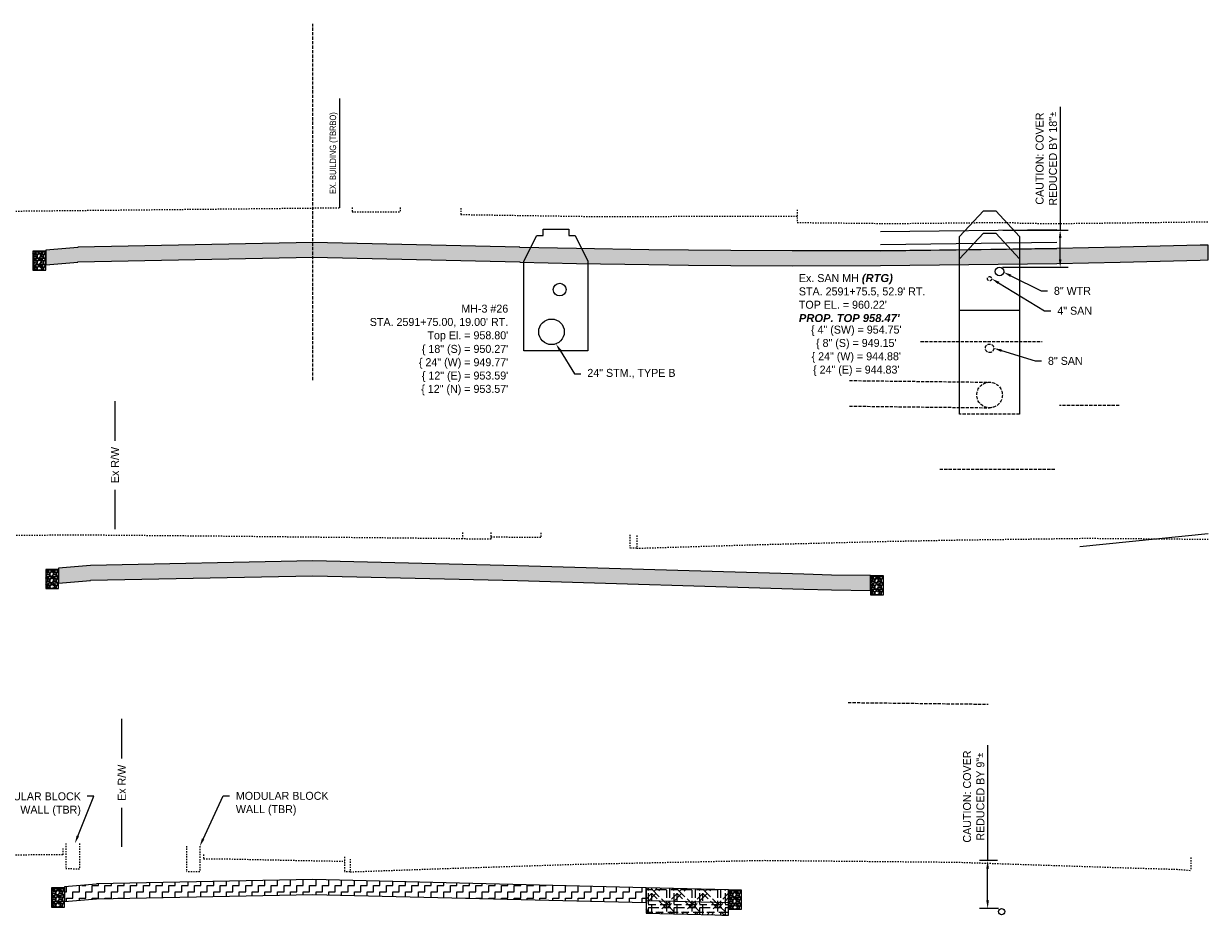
# Model space of a CAD drawing. Header units: feet. Extents: x 161250 to 169758, y 287353 to 289076.
# Tile 24 of 36: x 168115 to 168208, y 288271 to 288341. Entities that reach past the tile are written whole.
import ezdxf
from ezdxf import colors
from ezdxf.entities.mleader import LeaderData, LeaderLine
from ezdxf.math import Vec2, Vec3

# ---------------------------------------------------------------- set-up
doc = ezdxf.new("R2010")
doc.units = ezdxf.units.FT
doc.header["$MEASUREMENT"] = 0
doc.linetypes.add('B-COEC', pattern=[0.3, 0.25, -0.05])
doc.linetypes.add('OhDOT_USTN2', pattern=[0.11, 0.069, -0.041])
for name, color, linetype in [('BD_X_Building', 130, 'Continuous'), ('DR_P_Text', 1, 'Continuous'), ('PV_P_Curb', 6, 'Continuous'), ('RD_P_Text', 1, 'Continuous'), ('RW_X_Fee_RW', 50, 'rowex'), ('SC_Shading1', 247, 'Continuous'), ('UT_X_Sanitary_Line', 120, 'B-COEC'), ('UT_X_Sanitary_Text', 110, 'Continuous'), ('UT_X_Water', 140, 'waterex'), ('UT_X_Water_Text', 142, 'Continuous'), ('XS_P_Curb', 6, 'Continuous'), ('XS_X_Ground_Line', 180, 'OhDOT_USTN2')]:
    doc.layers.add(name, color=color, linetype=linetype)
doc.layers.add('DR_P_Storm_Sewer', color=1, linetype='Continuous', true_color=0xff0000)
doc.layers.add('UT_P_Sanitary', color=3, linetype='Continuous', true_color=0x00ff00)
doc.styles.add('Slanted-Normal', font='font31.shx', dxfattribs={"height": 0.1})
doc.styles.get("Standard").update_dxf_attribs({"font": 'font31.shx'})
doc.styles.add('Straight-Normal', font='font30.shx', dxfattribs={"height": 0.1})
doc.linetypes.add('rowex', pattern='A,0.75,-0.05,["Ex R/W",Straight-Normal,S=1,R=0,X=0,Y=-0.06],-0.7,0.75,-0.3,0.75,-0.3,0.75,-0.3,0.75,-0.3', length=5.7)
doc.linetypes.add('waterex', pattern='A,0.15,-0.2,0.15,-0.2,0.15,-0.1,["W",Straight-Normal,S=1,R=0,X=0,Y=-0.06],-0.25,0.15,-0.2,0.15,-0.2', length=1.9)
doc.dimstyles.new('COEC', dxfattribs={"dimscale": 13.9, "dimtxt": 0.18, "dimasz": 0.18, "dimexe": 0.18, "dimexo": 0.0625, "dimgap": 0.09, "dimtad": 1, "dimzin": 0, "dimdsep": 46, "dimtxsty": 'Standard', "dimcen": 0.09, "dimclrd": 256, "dimclre": 256, "dimclrt": 256, "dimaunit": 1, "dimadec": 4, "dimazin": 0, "dimtfac": 1, "dimtofl": 0, "dimtmove": 0, "dimatfit": 3, "dimfxl": 1, "dimtolj": 1, "dimtzin": 0, "dimlwd": -1, "dimlwe": -1, "dimarcsym": 0})
pattern_1 = [(0, (0, 0), (0.5, 0.5), [0.5, -0.5]), (90, (0.5, 0), (-0.5, 0.5), [0.5, -0.5])]

# ---------------------------------------------------------------- blocks, each defined once
blk = doc.blocks.new('*D1439')
at = {"layer": 'Defpoints', "color": 0, "transparency": 16777216}
for p in [(168191.45, 288324.725), (168196.176, 288324.725), (168191.429, 288321.826)]:
    blk.add_point(p, dxfattribs=at)
at = {"layer": 'UT_X_Water_Text', "transparency": 16777216}
for p, q in [((168196.176, 288334.359), (168196.176, 288324.725)), ((168191.7, 288324.725), (168196.801, 288324.725)), ((168196.176, 288322.451), (168196.176, 288324.1)), ((168191.679, 288321.826), (168196.801, 288321.826))]:
    blk.add_line(p, q, dxfattribs=at)
for points in [[(168196.072, 288324.1), (168196.28, 288324.1), (168196.176, 288324.725)], [(168196.072, 288322.451), (168196.28, 288322.451), (168196.176, 288321.826)]]:
    blk.add_solid(points, dxfattribs=at)
at = {"layer": 'UT_X_Water_Text', "transparency": 16777216, "insert": (168195.092, 288330.318), "char_height": 0.625, "attachment_point": 5, "rotation": 90}
blk.add_mtext('\\A1;CAUTION: COVER\\PREDUCED BY 18"{\\fISOCPEUR|b0|i0|c0|p34;%%P}', dxfattribs=at)
blk = doc.blocks.new('*U1476')
at = {"layer": 'DR_P_Text', "color": 1, "linetype": 'Continuous', "lineweight": -3, "char_height": 0.625, "style": 'Slanted-Normal'}
for s, insert, attachment_point in [("MH-3 #26\\PSTA. 2591+75.00, 19.00' {\\Ffont31.shx|c0;\\C5;RT}.\\PTop El. = 958.80'", (168151.967, 288317.184, 958.797), 9), ('{\\C256;\\{ 18" (S) = 950.27\'}\\P{\\C256;\\{ 24" (W) = 949.77\'}\\P{\\C256;\\{ 12" (E) = 953.59\'}\\P{\\C256;\\{ 12" (N) = 953.57\'}', (168151.967, 288316.934, 958.797), 3)]:
    blk.add_mtext(s, dxfattribs=dict(at, insert=insert, attachment_point=attachment_point))
blk = doc.blocks.new('*D1538')
at = {"layer": 'Defpoints', "color": 0, "transparency": 16777216}
for p in [(168190.504, 288275.438), (168191.538, 288275.438), (168191.602, 288271.693)]:
    blk.add_point(p, dxfattribs=at)
at = {"layer": 'UT_X_Water_Text', "transparency": 16777216}
for p, q in [((168190.504, 288284.459), (168190.504, 288275.438)), ((168191.288, 288275.438), (168189.879, 288275.438)), ((168190.504, 288272.318), (168190.504, 288274.813)), ((168191.352, 288271.693), (168189.879, 288271.693))]:
    blk.add_line(p, q, dxfattribs=at)
for points in [[(168190.4, 288274.813), (168190.608, 288274.813), (168190.504, 288275.438)], [(168190.4, 288272.318), (168190.608, 288272.318), (168190.504, 288271.693)]]:
    blk.add_solid(points, dxfattribs=at)
at = {"layer": 'UT_X_Water_Text', "transparency": 16777216, "insert": (168189.421, 288280.442), "char_height": 0.625, "attachment_point": 5, "rotation": 90}
blk.add_mtext('\\A1;CAUTION: COVER\\PREDUCED BY 9"{\\fISOCPEUR|b0|i0|c0|p34;%%P}', dxfattribs=at)

msp = doc.modelspace()

# ---------------------------------------------------------------- hatches: boundary and pattern name
at = {"layer": 'SC_Shading1'}
h = msp.add_hatch(dxfattribs=at)
h.set_pattern_fill('ZIGZAG', color=256, scale=4)
h.set_pattern_definition(pattern_1)
h.paths.add_polyline_path([(168207.757, 288323.562), (168207.126, 288323.544), (168200.858, 288323.382), (168195.926, 288323.278), (168189.025, 288323.196), (168182.124, 288323.113), (168175.226, 288323.105), (168170.438, 288323.126), (168167.121, 288323.155), (168164.009, 288323.191), (168158.352, 288323.276), (168153.929, 288323.369), (168153.93, 288323.395), (168145.843, 288323.579), (168137.755, 288323.762), (168128.561, 288323.578), (168119.368, 288323.394), (168119.368, 288323.374), (168116.868, 288323.166), (168116.868, 288322.006), (168119.368, 288322.214), (168119.368, 288322.234), (168128.561, 288322.418), (168137.755, 288322.602), (168145.843, 288322.419), (168153.93, 288322.235), (168153.929, 288322.209), (168158.352, 288322.116), (168164.009, 288322.031), (168167.121, 288321.995), (168170.438, 288321.966), (168175.226, 288321.945), (168182.124, 288321.953), (168189.025, 288322.036), (168195.926, 288322.118), (168200.858, 288322.222), (168207.126, 288322.384), (168207.757, 288322.402)])
h = msp.add_hatch(dxfattribs=at)
h.set_pattern_fill('GRAVEL', color=256, scale=0.5)
h.set_pattern_definition([(228.012787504, (544.550465, 102.940026), (-4, -4.5), [0.067268, -6.6595440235]), (184.969740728, (544.505465, 102.890026), (6, 0.5), [0.115434, -11.4279623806]), (132.510447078, (544.390465, 102.880026), (5, -5.5), [0.081394, -8.05801629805]), (267.273689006, (544.195465, 102.755026), (0.5, 10), [0.105119, -10.4067790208]), (292.833654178, (544.190465, 102.650026), (-2.5, 6), [0.1030775, -10.20468656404]), (357.273689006, (544.230465, 102.555026), (-10, 0.5), [0.105119, -10.4067790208]), (37.694240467, (544.335465, 102.550026), (-6.5, -5), [0.1390145, -13.76242427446]), (72.255328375, (544.445465, 102.635026), (3.5, 11), [0.131244, -12.9931607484]), (121.429565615, (544.485465, 102.760026), (-4, 6.5), [0.105475, -10.4420365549]), (175.236358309, (544.430465, 102.850026), (5.5, -0.5), [0.120416, -5.9003812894]), (222.397437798, (544.310465, 102.860026), (-6, -5.5), [0.155724, -15.4166875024]), (138.814074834, (544.690465, 102.750026), (-3.5, 3), [0.0531505, -5.2619224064]), (171.46923439, (544.650465, 102.785026), (6.5, -1), [0.1011185, -10.0107557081]), (225, (544.55046, 102.80003), (-6e-17, -0.5), [0.0707105, -0.6363962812]), (203.198590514, (544.515465, 102.860026), (2.5, 1), [0.038079, -3.7698075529]), (291.801409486, (544.480465, 102.84503), (-0.5, 1.5), [0.0538515, -2.6387309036]), (30.963756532, (544.500465, 102.795026), (1.5, 1), [0.0874645, -2.8280114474]), (161.565051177, (544.57546, 102.84003), (1, -0.5), [0.0632455, -1.5178933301]), (16.389540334, (544.190465, 102.845026), (5, 1.5), [0.0886, -8.7714225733]), (70.346175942, (544.275465, 102.870026), (-2.0000000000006, -5.5000000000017), [0.0743305, -7.35870387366]), (293.198590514, (544.575465, 102.940026), (-1, 2.5), [0.0761575, -3.7317290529]), (343.610459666, (544.605465, 102.870026), (-5, 1.5), [0.0886, -8.7714225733]), (339.44395478, (544.190465, 102.535026), (-2.5, 1), [0.08544, -4.18656187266]), (294.775140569, (544.270465, 102.505026), (-2.5, 5.5), [0.071589, -7.08732153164]), (66.801409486, (544.580465, 102.440026), (1, 2.5), [0.0761575, -3.7317290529]), (17.354024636, (544.610465, 102.510026), (-6.5, -2), [0.0838155, -8.2977118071]), (69.44395478, (544.335465, 102.440026), (-1, -2.5), [0.04272, -4.22928187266]), (101.309932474, (544.550465, 102.44003), (-0.5, 2), [0.025495, -2.5240147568]), (165.96375653, (544.54546, 102.46503), (1.5, -0.5), [0.1030775, -1.9584753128]), (186.009005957, (544.445465, 102.490026), (5, 0.5), [0.095525, -9.4569615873]), (303.690067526, (544.50046, 102.75003), (-0.5, 1), [0.072111, -1.7306646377]), (353.157226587, (544.540465, 102.690026), (8.5, -1), [0.125897, -12.463781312]), (60.945395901, (544.665465, 102.675026), (-2, -3.5), [0.051478, -5.0963370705]), (90, (544.69046, 102.72003), (-0.5, 0.5), [0.03, -0.47]), (120.256437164, (544.435465, 102.505026), (2, -3.5), [0.069462, -6.8767599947]), (48.012787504, (544.400465, 102.565026), (4, 4.5), [0.134536, -6.5922760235]), (0, (544.49046, 102.66503), (0.5, 0.5), [0.13, -0.37]), (325.304846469, (544.620465, 102.665026), (5, -3.5), [0.079057, -7.8266371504]), (254.0546041, (544.685465, 102.620026), (-0.5, -2), [0.072801, -3.56725394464]), (207.645975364, (544.665465, 102.550026), (-9.5, -5), [0.1185325, -11.7347370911]), (175.42607874, (544.560465, 102.495026), (-6.5, 0.5), [0.1253995, -12.414536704])])
edge = h.paths.add_edge_path()
edge.add_arc((168116.368, 288321.749), 0.166, 0, 360)
h.paths.add_polyline_path([(168115.868, 288321.583), (168116.368, 288321.583), (168116.868, 288321.583), (168116.868, 288323.083), (168115.868, 288323.083)])
h = msp.add_hatch(dxfattribs=at)
h.set_pattern_fill('ZIGZAG', color=256, scale=4)
h.set_pattern_definition(pattern_1)
h.paths.add_polyline_path([(168181.353, 288296.559), (168181.353, 288297.719), (168178.308, 288297.762), (168176.139, 288297.82), (168153.749, 288298.488), (168137.754, 288298.865), (168120.365, 288298.518), (168120.365, 288298.498), (168117.865, 288298.289), (168117.865, 288297.129), (168120.365, 288297.338), (168120.365, 288297.358), (168137.754, 288297.705), (168153.749, 288297.328), (168176.139, 288296.66), (168178.308, 288296.602)])
h = msp.add_hatch(dxfattribs=at)
h.set_pattern_fill('GRAVEL', color=256, scale=0.5)
h.set_pattern_definition([(228.012787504, (545.547693, 78.063224), (-4, -4.5), [0.067268, -6.6595440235]), (184.969740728, (545.502693, 78.013224), (6, 0.5), [0.115434, -11.4279623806]), (132.510447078, (545.387693, 78.003224), (5, -5.5), [0.081394, -8.05801629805]), (267.273689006, (545.192693, 77.878224), (0.5, 10), [0.105119, -10.4067790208]), (292.833654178, (545.187693, 77.773224), (-2.5, 6), [0.1030775, -10.20468656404]), (357.273689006, (545.227693, 77.678224), (-10, 0.5), [0.105119, -10.4067790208]), (37.694240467, (545.332693, 77.673224), (-6.5, -5), [0.1390145, -13.76242427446]), (72.255328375, (545.442693, 77.758224), (3.5, 11), [0.131244, -12.9931607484]), (121.429565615, (545.482693, 77.883224), (-4, 6.5), [0.105475, -10.4420365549]), (175.236358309, (545.427693, 77.973224), (5.5, -0.5), [0.120416, -5.9003812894]), (222.397437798, (545.307693, 77.983224), (-6, -5.5), [0.155724, -15.4166875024]), (138.814074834, (545.687693, 77.873224), (-3.5, 3), [0.0531505, -5.2619224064]), (171.46923439, (545.647693, 77.908224), (6.5, -1), [0.1011185, -10.0107557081]), (225, (545.5477, 77.92322), (-6e-17, -0.5), [0.0707105, -0.6363962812]), (203.198590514, (545.51269, 77.983224), (2.5, 1), [0.038079, -3.7698075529]), (291.801409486, (545.47769, 77.96822), (-0.5, 1.5), [0.0538515, -2.6387309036]), (30.963756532, (545.49769, 77.918224), (1.5, 1), [0.0874645, -2.8280114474]), (161.565051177, (545.5727, 77.96322), (1, -0.5), [0.0632455, -1.5178933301]), (16.389540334, (545.187693, 77.968224), (5, 1.5), [0.0886, -8.7714225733]), (70.346175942, (545.272693, 77.993224), (-2.0000000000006, -5.5000000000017), [0.0743305, -7.35870387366]), (293.198590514, (545.57269, 78.063224), (-1, 2.5), [0.0761575, -3.7317290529]), (343.610459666, (545.602693, 77.993224), (-5, 1.5), [0.0886, -8.7714225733]), (339.44395478, (545.18769, 77.658224), (-2.5, 1), [0.08544, -4.18656187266]), (294.775140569, (545.267693, 77.628224), (-2.5, 5.5), [0.071589, -7.08732153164]), (66.801409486, (545.57769, 77.563224), (1, 2.5), [0.0761575, -3.7317290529]), (17.354024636, (545.607693, 77.633224), (-6.5, -2), [0.0838155, -8.2977118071]), (69.44395478, (545.33269, 77.563224), (-1, -2.5), [0.04272, -4.22928187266]), (101.309932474, (545.54769, 77.56322), (-0.5, 2), [0.025495, -2.5240147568]), (165.96375653, (545.54269, 77.58822), (1.5, -0.5), [0.1030775, -1.9584753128]), (186.009005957, (545.442693, 77.613224), (5, 0.5), [0.095525, -9.4569615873]), (303.690067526, (545.49769, 77.87322), (-0.5, 1), [0.072111, -1.7306646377]), (353.157226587, (545.537693, 77.813224), (8.5, -1), [0.125897, -12.463781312]), (60.945395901, (545.662693, 77.798224), (-2, -3.5), [0.051478, -5.0963370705]), (90, (545.6877, 77.8432), (-0.5, 0.5), [0.03, -0.47]), (120.256437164, (545.432693, 77.628224), (2, -3.5), [0.069462, -6.8767599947]), (48.012787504, (545.397693, 77.688224), (4, 4.5), [0.134536, -6.5922760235]), (0, (545.4877, 77.7882), (0.5, 0.5), [0.13, -0.37]), (325.304846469, (545.617693, 77.788224), (5, -3.5), [0.079057, -7.8266371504]), (254.0546041, (545.68269, 77.743224), (-0.5, -2), [0.072801, -3.56725394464]), (207.645975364, (545.662693, 77.673224), (-9.5, -5), [0.1185325, -11.7347370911]), (175.42607874, (545.557693, 77.618224), (-6.5, 0.5), [0.1253995, -12.414536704])])
edge = h.paths.add_edge_path()
edge.add_arc((168117.365, 288296.872), 0.166, 0, 360)
h.paths.add_polyline_path([(168116.865, 288296.706), (168117.365, 288296.706), (168117.865, 288296.706), (168117.865, 288298.206), (168116.865, 288298.206)])
h = msp.add_hatch(dxfattribs=at)
h.set_pattern_fill('GRAVEL', color=256, scale=0.5)
h.set_pattern_definition([(228.012787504, (610.035907, 77.5631), (-4, -4.5), [0.067268, -6.6595440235]), (184.969740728, (609.990907, 77.5131), (6, 0.5), [0.115434, -11.4279623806]), (132.510447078, (609.875907, 77.5031), (5, -5.5), [0.081394, -8.05801629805]), (267.273689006, (609.680907, 77.3781), (0.5, 10), [0.105119, -10.4067790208]), (292.833654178, (609.675907, 77.2731), (-2.5, 6), [0.1030775, -10.20468656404]), (357.273689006, (609.715907, 77.1781), (-10, 0.5), [0.105119, -10.4067790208]), (37.694240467, (609.820907, 77.1731), (-6.5, -5), [0.1390145, -13.76242427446]), (72.255328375, (609.930907, 77.2581), (3.5, 11), [0.131244, -12.9931607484]), (121.429565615, (609.970907, 77.3831), (-4, 6.5), [0.105475, -10.4420365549]), (175.236358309, (609.915907, 77.4731), (5.5, -0.5), [0.120416, -5.9003812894]), (222.397437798, (609.795907, 77.4831), (-6, -5.5), [0.155724, -15.4166875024]), (138.814074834, (610.175907, 77.3731), (-3.5, 3), [0.0531505, -5.2619224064]), (171.46923439, (610.135907, 77.4081), (6.5, -1), [0.1011185, -10.0107557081]), (225, (610.0359, 77.4231), (-6e-17, -0.5), [0.0707105, -0.6363962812]), (203.198590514, (610.00091, 77.4831), (2.5, 1), [0.038079, -3.7698075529]), (291.801409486, (609.96591, 77.4681), (-0.5, 1.5), [0.0538515, -2.6387309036]), (30.963756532, (609.98591, 77.4181), (1.5, 1), [0.0874645, -2.8280114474]), (161.565051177, (610.0609, 77.4631), (1, -0.5), [0.0632455, -1.5178933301]), (16.389540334, (609.675907, 77.4681), (5, 1.5), [0.0886, -8.7714225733]), (70.346175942, (609.760907, 77.4931), (-2.0000000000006, -5.5000000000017), [0.0743305, -7.35870387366]), (293.198590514, (610.06091, 77.5631), (-1, 2.5), [0.0761575, -3.7317290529]), (343.610459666, (610.090907, 77.4931), (-5, 1.5), [0.0886, -8.7714225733]), (339.44395478, (609.675907, 77.1581), (-2.5, 1), [0.08544, -4.18656187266]), (294.775140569, (609.755907, 77.1281), (-2.5, 5.5), [0.071589, -7.08732153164]), (66.801409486, (610.06591, 77.0631), (1, 2.5), [0.0761575, -3.7317290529]), (17.354024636, (610.095907, 77.1331), (-6.5, -2), [0.0838155, -8.2977118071]), (69.44395478, (609.820907, 77.0631), (-1, -2.5), [0.04272, -4.22928187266]), (101.309932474, (610.03591, 77.0631), (-0.5, 2), [0.025495, -2.5240147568]), (165.96375653, (610.03091, 77.0881), (1.5, -0.5), [0.1030775, -1.9584753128]), (186.009005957, (609.930907, 77.1131), (5, 0.5), [0.095525, -9.4569615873]), (303.690067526, (609.9859, 77.3731), (-0.5, 1), [0.072111, -1.7306646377]), (353.157226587, (610.025907, 77.3131), (8.5, -1), [0.125897, -12.463781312]), (60.945395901, (610.150907, 77.2981), (-2, -3.5), [0.051478, -5.0963370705]), (90, (610.1759, 77.3431), (-0.5, 0.5), [0.03, -0.47]), (120.256437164, (609.920907, 77.1281), (2, -3.5), [0.069462, -6.8767599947]), (48.012787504, (609.885907, 77.1881), (4, 4.5), [0.134536, -6.5922760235]), (0, (609.9759, 77.2881), (0.5, 0.5), [0.13, -0.37]), (325.304846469, (610.105907, 77.2881), (5, -3.5), [0.079057, -7.8266371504]), (254.0546041, (610.17091, 77.2431), (-0.5, -2), [0.072801, -3.56725394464]), (207.645975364, (610.150907, 77.1731), (-9.5, -5), [0.1185325, -11.7347370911]), (175.42607874, (610.045907, 77.1181), (-6.5, 0.5), [0.1253995, -12.414536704])])
edge = h.paths.add_edge_path()
edge.add_arc((168181.853, 288296.372), 0.166, 0, 360)
h.paths.add_polyline_path([(168181.353, 288296.206), (168181.853, 288296.206), (168182.353, 288296.206), (168182.353, 288297.706), (168181.353, 288297.706)])
h = msp.add_hatch(dxfattribs=at)
h.set_pattern_fill('ZIGZAG', color=256, scale=4)
h.set_pattern_definition(pattern_1)
h.paths.add_polyline_path([(168118.328, 288272.226), (168120.828, 288272.434), (168120.828, 288272.454), (168137.757, 288272.793), (168163.804, 288272.156), (168163.804, 288273.316), (168137.757, 288273.953), (168120.828, 288273.614), (168120.828, 288273.594), (168118.328, 288273.386)])
h = msp.add_hatch(dxfattribs=at)
h.set_pattern_fill('GRAVEL', color=256, scale=0.5)
h.set_pattern_definition([(228.012787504, (546.01124, 53.159948), (-4, -4.5), [0.067268, -6.6595440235]), (184.969740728, (545.966239, 53.109948), (6, 0.5), [0.115434, -11.4279623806]), (132.510447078, (545.85124, 53.099948), (5, -5.5), [0.081394, -8.05801629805]), (267.273689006, (545.65624, 52.974948), (0.5, 10), [0.105119, -10.4067790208]), (292.833654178, (545.65124, 52.869948), (-2.5, 6), [0.1030775, -10.20468656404]), (357.273689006, (545.69124, 52.774948), (-10, 0.5), [0.105119, -10.4067790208]), (37.694240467, (545.796239, 52.769948), (-6.5, -5), [0.1390145, -13.76242427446]), (72.255328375, (545.906239, 52.854948), (3.5, 11), [0.131244, -12.9931607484]), (121.429565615, (545.94624, 52.979948), (-4, 6.5), [0.105475, -10.4420365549]), (175.236358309, (545.89124, 53.06995), (5.5, -0.5), [0.120416, -5.9003812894]), (222.397437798, (545.771239, 53.079948), (-6, -5.5), [0.155724, -15.4166875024]), (138.814074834, (546.15124, 52.96995), (-3.5, 3), [0.0531505, -5.2619224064]), (171.46923439, (546.11124, 53.004948), (6.5, -1), [0.1011185, -10.0107557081]), (225, (546.01124, 53.01995), (-6e-17, -0.5), [0.0707105, -0.6363962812]), (203.198590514, (545.97624, 53.07995), (2.5, 1), [0.038079, -3.7698075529]), (291.801409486, (545.94124, 53.06495), (-0.5, 1.5), [0.0538515, -2.6387309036]), (30.963756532, (545.96124, 53.01495), (1.5, 1), [0.0874645, -2.8280114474]), (161.565051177, (546.03624, 53.05995), (1, -0.5), [0.0632455, -1.5178933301]), (16.389540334, (545.65124, 53.064948), (5, 1.5), [0.0886, -8.7714225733]), (70.346175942, (545.73624, 53.089948), (-2.0000000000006, -5.5000000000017), [0.0743305, -7.35870387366]), (293.198590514, (546.03624, 53.15995), (-1, 2.5), [0.0761575, -3.7317290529]), (343.610459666, (546.06624, 53.089948), (-5, 1.5), [0.0886, -8.7714225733]), (339.44395478, (545.65124, 52.75495), (-2.5, 1), [0.08544, -4.18656187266]), (294.775140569, (545.73124, 52.724948), (-2.5, 5.5), [0.071589, -7.08732153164]), (66.801409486, (546.04124, 52.65995), (1, 2.5), [0.0761575, -3.7317290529]), (17.354024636, (546.07124, 52.729948), (-6.5, -2), [0.0838155, -8.2977118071]), (69.44395478, (545.79624, 52.65995), (-1, -2.5), [0.04272, -4.22928187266]), (101.309932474, (546.01124, 52.65995), (-0.5, 2), [0.025495, -2.5240147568]), (165.96375653, (546.00624, 52.68495), (1.5, -0.5), [0.1030775, -1.9584753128]), (186.009005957, (545.90624, 52.709948), (5, 0.5), [0.095525, -9.4569615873]), (303.690067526, (545.96124, 52.96995), (-0.5, 1), [0.072111, -1.7306646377]), (353.157226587, (546.001239, 52.909948), (8.5, -1), [0.125897, -12.463781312]), (60.945395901, (546.12624, 52.89495), (-2, -3.5), [0.051478, -5.0963370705]), (90, (546.15124, 52.93995), (-0.5, 0.5), [0.03, -0.47]), (120.256437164, (545.89624, 52.724948), (2, -3.5), [0.069462, -6.8767599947]), (48.012787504, (545.86124, 52.784948), (4, 4.5), [0.134536, -6.5922760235]), (0, (545.95124, 52.88495), (0.5, 0.5), [0.13, -0.37]), (325.304846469, (546.08124, 52.884948), (5, -3.5), [0.079057, -7.8266371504]), (254.0546041, (546.14624, 52.83995), (-0.5, -2), [0.072801, -3.56725394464]), (207.645975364, (546.126239, 52.769948), (-9.5, -5), [0.1185325, -11.7347370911]), (175.42607874, (546.021239, 52.714948), (-6.5, 0.5), [0.1253995, -12.414536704])])
edge = h.paths.add_edge_path()
edge.add_arc((168117.828, 288271.969), 0.166, 0, 360)
h.paths.add_polyline_path([(168117.328, 288271.803), (168117.828, 288271.803), (168118.328, 288271.803), (168118.328, 288273.303), (168117.328, 288273.303)])
h = msp.add_hatch(dxfattribs=at)
h.set_pattern_fill('WICKER', color=256, scale=2)
h.set_pattern_definition([(0, (-0.3431, 0), (0, 2), [0.58578, -0.34314, 0.82842, -0.24264]), (0, (-0.3431, -0.2426), (0, 2), [0.82842, -0.34314, 0.58578, -0.24264]), (0, (0.2426, 1.1716), (0, 2), [0.82842, -0.34314, 0.58578, -0.24264]), (0, (0.2426, 1.4142), (0, 2), [0.58578, -0.34314, 0.82842, -0.24264]), (90, (0, 0), (-2, 1e-16), [0.58578, -0.34314, 0.82842, -0.24264]), (90, (0.2426, 0), (-2, 1e-16), [0.82842, -0.34314, 0.58578, -0.24264]), (90, (1.4142, 0.3431), (-2, 1e-16), [0.82842, -0.24264, 0.58578, -0.34314]), (90, (1.6569, 0.5858), (-2, 1e-16), [0.58578, -0.24264, 0.82842, -0.34314]), (135, (0.657, -0.4142), (-1.999994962, -1.999994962), [0.58578, -0.34314, 0.48528, -0.34314, 0.82842, -0.24264]), (135, (0.8284, -0.2426), (-1.999994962, -1.999994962), [0.82842, -0.34314, 0.48528, -0.34314, 0.58578, -0.24264]), (135, (2, 0.2426), (-1.999994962, -1.999994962), [0.48528, -0.34314, 0.82842, -0.24264, 0.58578, -0.34314]), (135, (2, 0.5858), (-1.999994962, -1.999994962), [0.48528, -0.34314, 0.58578, -0.24264, 0.82842, -0.34314]), (45, (0.8284, -0.5858), (-1.999994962, 1.999994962), [0.48528, -0.34314, 0.58578, -0.24264, 0.82842, -0.34314]), (45, (0.4853, -0.5858), (-1.999994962, 1.999994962), [0.48528, -0.34314, 0.82842, -0.24264, 0.58578, -0.34314]), (45, (-0.5858, 0), (-1.999994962, 1.999994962), [0.58578, -0.24264, 0.82842, -0.34314, 0.48528, -0.34314]), (45, (-0.929, 0), (-1.999994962, 1.999994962), [0.82842, -0.24264, 0.58578, -0.34314, 0.48528, -0.34314])])
h.paths.add_polyline_path([(168170.257, 288273.158), (168163.804, 288273.316), (168163.804, 288271.316), (168170.257, 288271.158)])
h = msp.add_hatch(dxfattribs=at)
h.set_pattern_fill('GRAVEL', color=256, scale=0.5)
h.set_pattern_definition([(228.012787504, (598.94004, 52.990602), (-4, -4.5), [0.067268, -6.6595440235]), (184.969740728, (598.895039, 52.940602), (6, 0.5), [0.115434, -11.4279623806]), (132.510447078, (598.78004, 52.930602), (5, -5.5), [0.081394, -8.05801629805]), (267.273689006, (598.585039, 52.805602), (0.5, 10), [0.105119, -10.4067790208]), (292.833654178, (598.580039, 52.700602), (-2.5, 6), [0.1030775, -10.20468656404]), (357.273689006, (598.620039, 52.605602), (-10, 0.5), [0.105119, -10.4067790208]), (37.694240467, (598.725039, 52.600602), (-6.5, -5), [0.1390145, -13.76242427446]), (72.255328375, (598.835039, 52.685602), (3.5, 11), [0.131244, -12.9931607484]), (121.429565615, (598.875039, 52.810602), (-4, 6.5), [0.105475, -10.4420365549]), (175.236358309, (598.82004, 52.900602), (5.5, -0.5), [0.120416, -5.9003812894]), (222.397437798, (598.700039, 52.910602), (-6, -5.5), [0.155724, -15.4166875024]), (138.814074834, (599.08004, 52.8006), (-3.5, 3), [0.0531505, -5.2619224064]), (171.46923439, (599.040039, 52.835602), (6.5, -1), [0.1011185, -10.0107557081]), (225, (598.94004, 52.8506), (-6e-17, -0.5), [0.0707105, -0.6363962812]), (203.198590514, (598.90504, 52.9106), (2.5, 1), [0.038079, -3.7698075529]), (291.801409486, (598.87004, 52.8956), (-0.5, 1.5), [0.0538515, -2.6387309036]), (30.963756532, (598.89004, 52.8456), (1.5, 1), [0.0874645, -2.8280114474]), (161.565051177, (598.96504, 52.8906), (1, -0.5), [0.0632455, -1.5178933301]), (16.389540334, (598.58004, 52.895602), (5, 1.5), [0.0886, -8.7714225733]), (70.346175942, (598.66504, 52.920602), (-2.0000000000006, -5.5000000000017), [0.0743305, -7.35870387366]), (293.198590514, (598.96504, 52.9906), (-1, 2.5), [0.0761575, -3.7317290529]), (343.610459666, (598.99504, 52.920602), (-5, 1.5), [0.0886, -8.7714225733]), (339.44395478, (598.58004, 52.5856), (-2.5, 1), [0.08544, -4.18656187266]), (294.775140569, (598.66004, 52.555602), (-2.5, 5.5), [0.071589, -7.08732153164]), (66.801409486, (598.97004, 52.4906), (1, 2.5), [0.0761575, -3.7317290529]), (17.354024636, (599.00004, 52.560602), (-6.5, -2), [0.0838155, -8.2977118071]), (69.44395478, (598.72504, 52.4906), (-1, -2.5), [0.04272, -4.22928187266]), (101.309932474, (598.94004, 52.4906), (-0.5, 2), [0.025495, -2.5240147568]), (165.96375653, (598.93504, 52.5156), (1.5, -0.5), [0.1030775, -1.9584753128]), (186.009005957, (598.835039, 52.540602), (5, 0.5), [0.095525, -9.4569615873]), (303.690067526, (598.89004, 52.8006), (-0.5, 1), [0.072111, -1.7306646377]), (353.157226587, (598.930039, 52.740602), (8.5, -1), [0.125897, -12.463781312]), (60.945395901, (599.05504, 52.7256), (-2, -3.5), [0.051478, -5.0963370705]), (90, (599.08004, 52.7706), (-0.5, 0.5), [0.03, -0.47]), (120.256437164, (598.82504, 52.555602), (2, -3.5), [0.069462, -6.8767599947]), (48.012787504, (598.79004, 52.615602), (4, 4.5), [0.134536, -6.5922760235]), (0, (598.88004, 52.7156), (0.5, 0.5), [0.13, -0.37]), (325.304846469, (599.01004, 52.715602), (5, -3.5), [0.079057, -7.8266371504]), (254.0546041, (599.07504, 52.6706), (-0.5, -2), [0.072801, -3.56725394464]), (207.645975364, (599.055039, 52.600602), (-9.5, -5), [0.1185325, -11.7347370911]), (175.42607874, (598.950039, 52.545602), (-6.5, 0.5), [0.1253995, -12.414536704])])
edge = h.paths.add_edge_path()
edge.add_arc((168170.757, 288271.799), 0.166, 0, 360)
h.paths.add_polyline_path([(168170.257, 288271.633), (168170.757, 288271.633), (168171.257, 288271.633), (168171.257, 288273.133), (168170.257, 288273.133)])

# ---------------------------------------------------------------- linework, layer by layer
at = {"layer": 'BD_X_Building', "flags": 128}
msp.add_lwpolyline([(168139.866, 288326.476), (168139.866, 288335.006)], dxfattribs=at)
at = {"layer": 'DR_P_Storm_Sewer', "flags": 128}
for points in [[(168154.257, 288315.276), (168154.257, 288322.306), (168155.257, 288324.306), (168155.757, 288324.306), (168155.757, 288324.806), (168157.757, 288324.806), (168157.757, 288324.306), (168158.257, 288324.306), (168159.257, 288322.306), (168159.257, 288315.276)], [(168159.257, 288315.276), (168154.257, 288315.276)]]:
    msp.add_lwpolyline(points, dxfattribs=at)
at = {"layer": 'DR_P_Storm_Sewer'}
for centre, radius in [((168116.368, 288321.749), 0.166), ((168157.052, 288320.076), 0.5), ((168156.411, 288316.776), 1), ((168117.365, 288296.872), 0.166), ((168181.853, 288296.372), 0.166), ((168117.828, 288271.969), 0.166), ((168170.757, 288271.799), 0.166)]:
    msp.add_circle(centre, radius, dxfattribs=at)
at = {"layer": 'PV_P_Curb'}
for p, q in [((168170.257, 288273.158), (168163.804, 288273.316)), ((168163.804, 288273.316), (168163.804, 288271.316)), ((168170.257, 288271.158), (168170.257, 288273.158)), ((168163.804, 288271.316), (168170.257, 288271.158))]:
    msp.add_line(p, q, dxfattribs=at)
at = {"layer": 'PV_P_Curb', "flags": 128}
for points in [[(168207.757, 288323.562), (168207.126, 288323.544), (168200.858, 288323.382), (168195.926, 288323.278), (168189.025, 288323.196), (168182.124, 288323.113), (168175.226, 288323.105), (168170.438, 288323.126), (168167.121, 288323.155), (168164.009, 288323.191), (168158.352, 288323.276), (168153.929, 288323.369), (168153.93, 288323.395), (168145.843, 288323.579), (168137.755, 288323.762), (168128.561, 288323.578), (168119.368, 288323.394), (168119.368, 288323.374), (168116.868, 288323.166), (168116.868, 288322.006), (168119.368, 288322.214), (168119.368, 288322.234), (168128.561, 288322.418), (168137.755, 288322.602), (168145.843, 288322.419), (168153.93, 288322.235), (168153.929, 288322.209), (168158.352, 288322.116), (168164.009, 288322.031), (168167.121, 288321.995), (168170.438, 288321.966), (168175.226, 288321.945), (168182.124, 288321.953), (168189.025, 288322.036), (168195.926, 288322.118), (168200.858, 288322.222), (168207.126, 288322.384), (168207.757, 288322.402)], [(168181.353, 288296.559), (168181.353, 288297.719), (168178.308, 288297.762), (168176.139, 288297.82), (168153.749, 288298.488), (168137.754, 288298.865), (168120.365, 288298.518), (168120.365, 288298.498), (168117.865, 288298.289), (168117.865, 288297.129), (168120.365, 288297.338), (168120.365, 288297.358), (168137.754, 288297.705), (168153.749, 288297.328), (168176.139, 288296.66), (168178.308, 288296.602)], [(168118.328, 288272.226), (168120.828, 288272.434), (168120.828, 288272.454), (168137.757, 288272.793), (168163.804, 288272.156), (168163.804, 288273.316), (168137.757, 288273.953), (168120.828, 288273.614), (168120.828, 288273.594), (168118.328, 288273.386)]]:
    msp.add_lwpolyline(points, close=True, dxfattribs=at)
msp.add_lwpolyline([(168163.804, 288272.316), (168170.257, 288272.158)], dxfattribs=at)
at = {"layer": 'RW_X_Fee_RW', "linetype": 'Continuous', "flags": 128}
for points in [[(168122.284, 288308.263), (168122.284, 288311.359)], [(168122.284, 288301.359), (168122.284, 288304.414)], [(168122.821, 288283.419), (168122.821, 288286.515)], [(168122.821, 288276.515), (168122.821, 288279.57)]]:
    msp.add_lwpolyline(points, dxfattribs=at)
at = {"layer": 'UT_P_Sanitary', "flags": 128}
for points in [[(168188.316, 288318.476), (168188.316, 288322.476), (168190.174, 288324.476), (168191.14, 288324.476), (168192.999, 288322.476), (168192.999, 288318.476)], [(168188.316, 288318.476), (168192.999, 288318.476)]]:
    msp.add_lwpolyline(points, dxfattribs=at)
at = {"layer": 'UT_X_Sanitary_Line', "flags": 128}
for points in [[(168137.757, 288313.006), (168137.757, 288340.864)], [(168185.257, 288316.006), (168194.757, 288316.006)], [(168179.699, 288312.966), (168190.657, 288312.836)], [(168179.699, 288310.966), (168190.657, 288310.836)], [(168200.799, 288311.006), (168196.116, 288311.006)], [(168192.999, 288310.336), (168188.316, 288310.336)], [(168195.757, 288306.006), (168186.757, 288306.006)], [(168179.599, 288287.794), (168190.557, 288287.664)]]:
    msp.add_lwpolyline(points, dxfattribs=at)
at = {"layer": 'UT_X_Sanitary_Line', "linetype": 'Continuous', "flags": 128}
msp.add_lwpolyline([(168188.316, 288310.336), (168188.316, 288324.226), (168190.174, 288326.226), (168191.14, 288326.226), (168192.999, 288324.226), (168192.999, 288310.336)], dxfattribs=at)
at = {"layer": 'UT_X_Sanitary_Line'}
for centre, radius in [((168190.657, 288320.923), 0.167), ((168190.657, 288315.489), 0.333), ((168190.657, 288311.836), 1)]:
    msp.add_circle(centre, radius, dxfattribs=at)
at = {"layer": 'UT_X_Water'}
msp.add_circle((168191.602, 288271.443), 0.25, dxfattribs=at)
at = {"layer": 'UT_X_Water_Text'}
msp.add_circle((168191.429, 288321.493), 0.333, dxfattribs=at)
at = {"layer": 'XS_P_Curb', "flags": 128}
for points in [[(168182.124, 288324.613), (168195.926, 288324.778)], [(168182.124, 288323.613), (168195.926, 288323.778)], [(168182.124, 288323.113), (168195.926, 288323.278)], [(168197.722, 288300.002), (168207.757, 288301.006)]]:
    msp.add_lwpolyline(points, dxfattribs=at)
for points in [[(168115.868, 288321.583), (168116.868, 288321.583), (168116.868, 288323.083), (168115.868, 288323.083)], [(168116.865, 288296.706), (168117.865, 288296.706), (168117.865, 288298.206), (168116.865, 288298.206)], [(168181.353, 288296.206), (168182.353, 288296.206), (168182.353, 288297.706), (168181.353, 288297.706)], [(168117.328, 288271.803), (168118.328, 288271.803), (168118.328, 288273.303), (168117.328, 288273.303)], [(168170.257, 288271.633), (168171.257, 288271.633), (168171.257, 288273.133), (168170.257, 288273.133)]]:
    msp.add_lwpolyline(points, close=True, dxfattribs=at)
at = {"layer": 'XS_X_Ground_Line', "flags": 128}
for points in [[(168104.32, 288326.11), (168139.866, 288326.476)], [(168140.817, 288326.483), (168140.817, 288326.149)], [(168144.58, 288326.5), (168144.58, 288326.167)], [(168149.32, 288326.445), (168149.32, 288325.945)], [(168175.619, 288326.321), (168175.619, 288325.321)], [(168140.817, 288326.149), (168144.58, 288326.167)], [(168149.32, 288325.945), (168154.44, 288325.869), (168159.56, 288325.793), (168167.265, 288325.806), (168174.97, 288325.818), (168175.619, 288325.821)], [(168175.619, 288325.321), (168183.027, 288325.242), (168192.073, 288325.333), (168193.38, 288325.261), (168196.427, 288325.246), (168202.498, 288325.316), (168207.757, 288325.379)], [(168149.453, 288300.578), (168148.662, 288300.602), (168137.757, 288300.713), (168129.824, 288300.795), (168122.995, 288300.853), (168119.229, 288300.882), (168117.696, 288300.87), (168110.263, 288300.806), (168107.358, 288300.782), (168102.829, 288300.743), (168098.352, 288300.706), (168094.826, 288300.61), (168087.44, 288300.534), (168085.269, 288300.445), (168081.107, 288300.374), (168079.856, 288300.367), (168076.626, 288300.535), (168072.192, 288300.773), (168067.757, 288301.012)], [(168149.453, 288301.078), (168149.453, 288300.578)], [(168151.675, 288300.574), (168149.453, 288300.578)], [(168151.675, 288301.074), (168151.675, 288300.741)], [(168151.675, 288301.074), (168151.675, 288300.574)], [(168151.675, 288300.741), (168155.574, 288300.72)], [(168155.574, 288301.053), (168155.574, 288300.72)], [(168162.541, 288300.908), (168162.541, 288299.855)], [(168163.075, 288300.855), (168163.075, 288299.855)], [(168163.075, 288299.855), (168167.557, 288299.989), (168172.039, 288300.124), (168177.105, 288300.255), (168182.17, 288300.386), (168188.158, 288300.503), (168198.203, 288300.636), (168203.613, 288300.596), (168207.757, 288300.559)], [(168163.075, 288299.855), (168162.541, 288299.855)], [(168118.195, 288276.39), (168118.195, 288275.89)], [(168118.432, 288276.783), (168118.432, 288274.783)], [(168119.514, 288276.773), (168119.514, 288274.773)], [(168127.886, 288276.57), (168127.886, 288274.57)], [(168128.911, 288276.555), (168128.911, 288274.555)], [(168118.195, 288275.89), (168118.06, 288275.871), (168117.936, 288275.885), (168116.442, 288275.879), (168114.232, 288275.863), (168111.347, 288275.832), (168110.066, 288275.845), (168107.017, 288275.812), (168098.683, 288275.725), (168087.3, 288275.605), (168080.001, 288275.612), (168073.14, 288275.623), (168068.523, 288275.679), (168067.757, 288275.707)], [(168129.209, 288275.916), (168129.209, 288275.583)], [(168129.209, 288275.583), (168130.565, 288275.578), (168136.534, 288275.452), (168140.214, 288275.387)], [(168140.214, 288275.72), (168140.214, 288274.557)], [(168140.668, 288275.557), (168140.668, 288274.557)], [(168140.668, 288274.557), (168144.094, 288274.677), (168147.518, 288274.799), (168152.891, 288274.974), (168158.264, 288275.149), (168163.221, 288275.253), (168168.179, 288275.356), (168172.776, 288275.453), (168173.041, 288275.456), (168178.166, 288275.406), (168183.29, 288275.357), (168188.105, 288275.313), (168189.921, 288275.25), (168192.661, 288275.157), (168197.039, 288275.015), (168200.376, 288274.904), (168201.348, 288274.873), (168204.152, 288274.793), (168205.297, 288274.755), (168206.384, 288274.67)], [(168206.384, 288275.67), (168206.384, 288274.67)], [(168119.514, 288274.773), (168118.432, 288274.783)], [(168128.911, 288274.555), (168127.886, 288274.57)], [(168140.668, 288274.557), (168140.214, 288274.557)]]:
    msp.add_lwpolyline(points, dxfattribs=at)

# ---------------------------------------------------------------- block references
at = {"layer": 'DR_P_Text', "color": 1, "linetype": 'Continuous', "lineweight": -3}
msp.add_blockref('*U1476', (1.059, -1.181, -958.797), dxfattribs=at)

# ---------------------------------------------------------------- texts
at = {"layer": 'BD_X_Building', "insert": (168139.397, 288330.741), "char_height": 0.5, "attachment_point": 5, "rotation": 90}
msp.add_mtext_dynamic_manual_height_columns('{\\W0.8;EX. BUILDING (TBRBO)}', width=10.69954, gutter_width=10, heights=[0], dxfattribs=at)
at = {"layer": 'RW_X_Fee_RW', "char_height": 0.625, "attachment_point": 5, "rotation": 90}
for insert in [(168122.284, 288306.359), (168122.821, 288281.515)]:
    msp.add_mtext_dynamic_manual_height_columns('Ex R/W', width=9.60773, gutter_width=10, heights=[0], dxfattribs=dict(at, insert=insert))
at = {"layer": 'UT_X_Sanitary_Text', "color": 110, "linetype": 'Continuous', "lineweight": -3, "char_height": 0.625, "style": 'Slanted-Normal'}
for s, insert, attachment_point in [("Ex. SAN MH {\\fArial|b1|i1|c0|p34;\\C1;(RTG)\\fProxy 1|b0|i1|c0|p82;\\P}STA. 2591+75.5, 52.9' {\\C5;RT}.\\PTOP EL. = 960.22'\\P{\\fArial|b1|i1|c0|p34;\\C1;PROP. TOP 958.47'}", (168175.748, 288319.409, 960.448), 4), ('{\\C256;\\{ 4" (SW) = 954.75\'}\\P{\\C256;\\{ 8" (S) = 949.15\'}\\P{\\C256;\\{ 24" (W) = 944.88\'}\\P{\\C256;\\{ 24" (E) = 944.83\'}', (168180.235, 288317.259, 960.448), 2)]:
    msp.add_mtext(s, dxfattribs=dict(at, insert=insert, attachment_point=attachment_point))

# ---------------------------------------------------------------- dimensions: what is measured, and where the dimension line sits
at = {"layer": 'UT_X_Water_Text'}
for base, p1, p2, text, picture, middle in [((168196.176, 288324.725), (168191.429, 288321.826), (168191.45, 288324.725), 'CAUTION: COVER\\PREDUCED BY 18"{\\fISOCPEUR|b0|i0|c0|p34;%%P}', '*D1439', (168196.224, 288330.318)), ((168190.504, 288275.438), (168191.602, 288271.693), (168191.538, 288275.438), 'CAUTION: COVER\\PREDUCED BY 9"{\\fISOCPEUR|b0|i0|c0|p34;%%P}', '*D1538', (168190.477, 288280.442))]:
    dim = msp.add_linear_dim(base=base, p1=p1, p2=p2, angle=90, text=text, dimstyle='COEC', override={"dimscale": 5, "dimtxt": 0.125, "dimasz": 0.125, "dimexe": 0.125, "dimexo": 0.05, "dimgap": 0.05, "dimtmove": 1}, dxfattribs=at)
    dim.commit()
    dim.dimension.update_dxf_attribs({"geometry": picture, "text_midpoint": middle, "dimtype": 160})

# ---------------------------------------------------------------- leaders
at = {"layer": 'DR_P_Text'}
ml = msp.add_multileader_mtext('Standard', dxfattribs=at)
ml.set_content('24" STM., TYPE B', color=256, style='Slanted-Normal')
ml.set_leader_properties()
ml.build(insert=Vec2(0, 0))
ml.multileader.update_dxf_attribs({"dogleg_length": 0.1, "arrow_head_size": 0.625, "scale": 5})
ctx = ml.context
ctx.base_point, ctx.scale, ctx.char_height, ctx.arrow_head_size, ctx.landing_gap_size, ctx.plane_origin = Vec3(168158.711, 288313.495), 5, 0.625, 0.625, 0.5, Vec3(168167.633, 288315.136)
notes = []
notes.append((ctx, [(0, (1, 1, 0), (168158.211, 288313.495), (1, 0), 0.5, [(0, [(168156.757, 288315.838)], 0, [])])]))
ctx.mtext.insert, ctx.mtext.flow_direction = Vec3(168159.211, 288313.876), 5
at = {"layer": 'RD_P_Text', "color": 3}
ml = msp.add_multileader_mtext('Standard', dxfattribs=at)
ml.set_content('MODULAR BLOCK\\PWALL (TBR)', color=3, style='Slanted-Normal')
ml.set_leader_properties()
ml.build(insert=Vec2(0, 0))
ml.multileader.update_dxf_attribs({"dogleg_length": 0.1, "arrow_head_size": 0.625, "scale": 5})
ctx = ml.context
ctx.base_point, ctx.scale, ctx.char_height, ctx.arrow_head_size, ctx.landing_gap_size, ctx.plane_origin = Vec3(168111.703, 288280.461), 5, 0.625, 0.625, 0.5, Vec3(168113.389, 288275.338)
ctx.text_align_type = 2
notes.append((ctx, [(1, (1, 1, 0), (168120.618, 288280.461), (-1, 0), 0.5, [(0, [(168119.148, 288276.774)], 0, [])])]))
ctx.mtext.insert, ctx.mtext.alignment, ctx.mtext.flow_direction = Vec3(168119.618, 288280.773), 3, 5
ml = msp.add_multileader_mtext('Standard', dxfattribs=at)
ml.set_content('MODULAR BLOCK\\PWALL (TBR)', color=3, style='Slanted-Normal')
ml.set_leader_properties()
ml.build(insert=Vec2(0, 0))
ml.multileader.update_dxf_attribs({"dogleg_length": 0.1, "arrow_head_size": 0.625, "scale": 5})
ctx = ml.context
ctx.base_point, ctx.scale, ctx.char_height, ctx.arrow_head_size, ctx.landing_gap_size, ctx.plane_origin = Vec3(168131.234, 288280.498), 5, 0.625, 0.625, 0.5, Vec3(168123.153, 288275.119)
notes.append((ctx, [(0, (1, 1, 0), (168130.734, 288280.498), (1, 0), 0.5, [(0, [(168128.911, 288276.555)], 0, [])])]))
ctx.mtext.insert, ctx.mtext.flow_direction = Vec3(168131.734, 288280.811), 5
at = {"layer": 'UT_X_Sanitary_Text'}
ml = msp.add_multileader_mtext('Standard', dxfattribs=at)
ml.set_content('4" SAN', color=256, style='Slanted-Normal')
ml.set_leader_properties()
ml.build(insert=Vec2(0, 0))
ml.multileader.update_dxf_attribs({"dogleg_length": 0.1, "arrow_head_size": 0.625, "scale": 5})
ctx = ml.context
ctx.base_point, ctx.scale, ctx.char_height, ctx.arrow_head_size, ctx.landing_gap_size, ctx.plane_origin = Vec3(168195.456, 288318.425), 5, 0.625, 0.625, 0.5, Vec3(168189.477, 288318.818)
notes.append((ctx, [(0, (1, 1, 0), (168194.956, 288318.425), (1, 0), 0.5, [(0, [(168190.824, 288320.923)], 0, [])])]))
ctx.mtext.insert, ctx.mtext.flow_direction = Vec3(168195.956, 288318.737), 5
ml = msp.add_multileader_mtext('Standard', dxfattribs=at)
ml.set_content('8" SAN', color=256, style='Slanted-Normal')
ml.set_leader_properties()
ml.build(insert=Vec2(0, 0))
ml.multileader.update_dxf_attribs({"dogleg_length": 0.1, "arrow_head_size": 0.625, "scale": 5})
ctx = ml.context
ctx.base_point, ctx.scale, ctx.char_height, ctx.arrow_head_size, ctx.landing_gap_size, ctx.plane_origin = Vec3(168194.723, 288314.504), 5, 0.625, 0.625, 0.5, Vec3(168189.455, 288317.781)
notes.append((ctx, [(0, (1, 1, 0), (168194.223, 288314.504), (1, 0), 0.5, [(0, [(168190.99, 288315.489)], 0, [])])]))
ctx.mtext.insert, ctx.mtext.flow_direction = Vec3(168195.223, 288314.816), 5
at = {"layer": 'UT_X_Water_Text'}
ml = msp.add_multileader_mtext('Standard', dxfattribs=at)
ml.set_content('8" WTR', color=256, style='Slanted-Normal')
ml.set_leader_properties()
ml.build(insert=Vec2(0, 0))
ml.multileader.update_dxf_attribs({"dogleg_length": 0.1, "arrow_head_size": 0.625, "scale": 5})
ctx = ml.context
ctx.base_point, ctx.scale, ctx.char_height, ctx.arrow_head_size, ctx.landing_gap_size, ctx.plane_origin = Vec3(168195.188, 288319.979), 5, 0.625, 0.625, 0.5, Vec3(168190.411, 288319.33)
notes.append((ctx, [(0, (1, 1, 0), (168194.688, 288319.979), (1, 0), 0.5, [(0, [(168191.757, 288321.434)], 0, [])])]))
ctx.mtext.insert, ctx.mtext.flow_direction = Vec3(168195.688, 288320.291), 5
for ctx, leaders in notes:
    for number, flags, end, landing, length, lines in leaders:
        leader = LeaderData()
        leader.index, (leader.has_last_leader_line, leader.has_dogleg_vector, leader.attachment_direction) = number, flags
        leader.last_leader_point, leader.dogleg_vector, leader.dogleg_length = Vec3(end), Vec3(landing), length
        for number, points, colour, breaks in lines:
            line = LeaderLine()
            line.index, line.vertices, line.color, line.breaks = number, Vec3.list(points), colors.encode_raw_color(colour), breaks
            leader.lines.append(line)
        ctx.leaders.append(leader)

doc.saveas('drawing.dxf')
